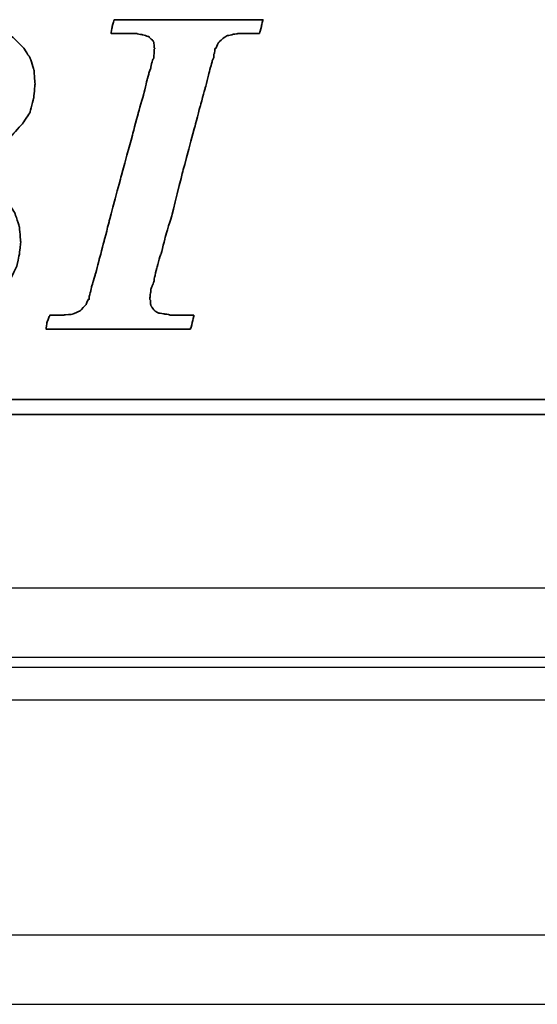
# Model space of a CAD drawing. Header units: millimetres. Extents: x 8 to 430, y 107 to 245.
# Tile 32 of 51: x 313 to 325, y 128 to 150. Entities that reach past the tile are written whole.
import ezdxf

# ---------------------------------------------------------------- set-up
doc = ezdxf.new("R2010")
doc.units = ezdxf.units.MM
doc.header["$LTSCALE"] = 0.15
for name, color, linetype in [('DIM', 4, 'CONTINUOUS'), ('layer 1', 7, 'CONTINUOUS'), ('OUT', 3, 'CONTINUOUS')]:
    doc.layers.add(name, color=color, linetype=linetype)

# ---------------------------------------------------------------- blocks, each defined once
blk = doc.blocks.new('TBI MOTION logo(完整正式版)')
at = {"layer": 'layer 1', "color": 22, "lineweight": 35}
for points, knots in [([(-64.65375, -6.86375), (-64.65375, -6.86375), (-64.84375, -7.29625), (-64.84375, -7.29625), (-64.84375, -7.29625), (-64.84375, -7.29625), (-64.86875, -7.34375), (-64.86875, -7.34375), (-64.86875, -7.34375), (-64.86875, -7.34375), (-64.86875, -7.36875), (-64.86875, -7.36875), (-64.86875, -7.36875), (-64.86875, -7.36875), (-65.15375, -7.65375), (-65.15375, -7.65375), (-65.15375, -7.65375), (-65.15375, -7.65375), (-65.17875, -7.65375), (-65.17875, -7.65375), (-65.17875, -7.65375), (-65.17875, -7.65375), (-65.20375, -7.67875), (-65.20375, -7.67875), (-65.20375, -7.67875), (-65.20375, -7.67875), (-65.58875, -7.87125), (-65.58875, -7.87125), (-65.58875, -7.87125), (-65.58875, -7.87125), (-65.63375, -7.87125), (-65.63375, -7.87125), (-65.63375, -7.87125), (-65.63375, -7.87125), (-65.65875, -7.89375), (-65.65875, -7.89375), (-65.65875, -7.89375), (-65.65875, -7.89375), (-66.09375, -7.94375), (-66.09375, -7.94375), (-66.09375, -7.94375), (-66.09375, -7.94375), (-66.11375, -7.94375), (-66.11375, -7.94375), (-66.11375, -7.94375), (-66.11375, -7.94375), (-66.16375, -7.94375), (-66.16375, -7.94375), (-66.16375, -7.94375), (-66.16375, -7.94375), (-66.30875, -7.94375), (-66.30875, -7.94375), (-66.30875, -7.94375), (-66.30875, -7.94375), (-66.69375, -7.94375), (-66.69375, -7.94375), (-66.69375, -7.94375), (-66.69375, -7.94375), (-67.07375, -7.94375), (-67.07375, -7.94375), (-67.07375, -7.94375), (-67.07375, -7.94375), (-67.12375, -7.94375), (-67.12375, -7.94375), (-67.12375, -7.94375), (-67.12375, -7.94375), (-67.12375, -7.96625), (-67.12375, -7.96625), (-67.12375, -7.96625), (-67.12375, -7.96625), (-67.14875, -7.99125), (-67.14875, -7.99125), (-67.14875, -7.99125), (-67.14875, -7.99125), (-67.24375, -8.34875), (-67.24375, -8.34875), (-67.24375, -8.34875), (-67.24375, -8.34875), (-67.31375, -8.68625), (-67.31375, -8.68625), (-67.31375, -8.68625), (-67.31375, -8.68625), (-67.26875, -8.68625), (-67.26875, -8.68625), (-67.26875, -8.68625), (-67.26875, -8.68625), (-67.07375, -8.68625), (-67.07375, -8.68625), (-67.07375, -8.68625), (-67.07375, -8.68625), (-66.54875, -8.68625), (-66.54875, -8.68625), (-66.54875, -8.68625), (-66.54875, -8.68625), (-65.82625, -8.68625), (-65.82625, -8.68625), (-65.82625, -8.68625), (-65.82625, -8.68625), (-65.01375, -8.68625), (-65.01375, -8.68625), (-65.01375, -8.68625), (-65.01375, -8.68625), (-64.05375, -8.68625), (-64.05375, -8.68625), (-64.05375, -8.68625), (-64.05375, -8.68625), (-62.08375, -8.68625), (-62.08375, -8.68625), (-62.08375, -8.68625), (-62.08375, -8.68625), (-60.06875, -8.68625), (-60.06875, -8.68625), (-60.06875, -8.68625), (-60.06875, -8.68625), (-59.10875, -8.68625), (-59.10875, -8.68625), (-59.10875, -8.68625), (-59.10875, -8.68625), (-58.29375, -8.68625), (-58.29375, -8.68625), (-58.29375, -8.68625), (-58.29375, -8.68625), (-57.57375, -8.68625), (-57.57375, -8.68625), (-57.57375, -8.68625), (-57.57375, -8.68625), (-57.04875, -8.68625), (-57.04875, -8.68625), (-57.04875, -8.68625), (-57.04875, -8.68625), (-56.85375, -8.68625), (-56.85375, -8.68625), (-56.85375, -8.68625), (-56.85375, -8.68625), (-56.70875, -8.68625), (-56.70875, -8.68625), (-56.70875, -8.68625), (-56.70875, -8.68625), (-56.61375, -8.68625), (-56.61375, -8.68625), (-56.61375, -8.68625), (-56.61375, -8.68625), (-56.56875, -8.68625), (-56.56875, -8.68625), (-56.56875, -8.68625), (-56.56875, -8.68625), (-55.65375, -8.63875), (-55.65375, -8.63875), (-55.65375, -8.63875), (-55.65375, -8.63875), (-54.76875, -8.51875), (-54.76875, -8.51875), (-54.76875, -8.51875), (-54.76875, -8.51875), (-53.90375, -8.30375), (-53.90375, -8.30375), (-53.90375, -8.30375), (-53.90375, -8.30375), (-53.08875, -8.03875), (-53.08875, -8.03875), (-53.08875, -8.03875), (-53.08875, -8.03875), (-52.34375, -7.65375), (-52.34375, -7.65375), (-52.34375, -7.65375), (-52.34375, -7.65375), (-51.69875, -7.29625), (-51.69875, -7.29625), (-51.69875, -7.29625), (-51.69875, -7.29625), (-51.21875, -6.91125), (-51.21875, -6.91125), (-51.21875, -6.91125), (-51.21875, -6.91125), (-50.83375, -6.50375), (-50.83375, -6.50375), (-50.83375, -6.50375), (-50.83375, -6.50375), (-50.44875, -5.94875), (-50.44875, -5.94875), (-50.44875, -5.94875), (-50.44875, -5.94875), (-50.13875, -5.30375), (-50.13875, -5.30375), (-50.13875, -5.30375), (-50.13875, -5.30375), (-49.99375, -4.65375), (-49.99375, -4.65375), (-49.99375, -4.65375), (-49.99375, -4.65375), (-49.92375, -3.98375), (-49.92375, -3.98375), (-49.92375, -3.98375), (-49.92375, -3.98375), (-49.99375, -3.19374), (-49.99375, -3.19374), (-49.99375, -3.19374), (-49.99375, -3.19374), (-50.23374, -2.44874), (-50.23374, -2.44874), (-50.23374, -2.44874), (-50.23374, -2.44874), (-50.59375, -1.87374), (-50.59375, -1.87374), (-50.59375, -1.87374), (-50.59375, -1.87374), (-51.09875, -1.31874), (-51.09875, -1.31874), (-51.09875, -1.31874), (-51.09875, -1.31874), (-51.74375, -0.81875), (-51.74375, -0.81875), (-51.74375, -0.81875), (-51.74375, -0.81875), (-52.53875, -0.48125), (-52.53875, -0.48125), (-52.53875, -0.48125), (-52.53875, -0.48125), (-53.47375, -0.21875), (-53.47375, -0.21875), (-53.47375, -0.21875), (-53.47375, -0.21875), (-54.52875, -0.04874), (-54.52875, -0.04874), (-54.52875, -0.04874), (-54.52875, -0.04874), (-55.65375, 0.12125), (-55.65375, 0.12125), (-55.65375, 0.12125), (-55.65375, 0.12125), (-54.50375, 0.28624), (-54.50375, 0.28624), (-54.50375, 0.28624), (-54.50375, 0.28624), (-53.83375, 0.38124), (-53.83375, 0.38124), (-53.83375, 0.38124), (-53.83375, 0.38124), (-53.18375, 0.50125), (-53.18375, 0.50125), (-53.18375, 0.50125), (-53.18375, 0.50125), (-52.55875, 0.66874), (-52.55875, 0.66874), (-52.55875, 0.66874), (-52.55875, 0.66874), (-52.03375, 0.86124), (-52.03375, 0.86124), (-52.03375, 0.86124), (-52.03375, 0.86124), (-51.50374, 1.03124), (-51.50374, 1.03124), (-51.50374, 1.03124), (-51.50374, 1.03124), (-51.09875, 1.27125), (-51.09875, 1.27125), (-51.09875, 1.27125), (-51.09875, 1.27125), (-50.71375, 1.48624), (-50.71375, 1.48624), (-50.71375, 1.48624), (-50.71375, 1.48624), (-50.37625, 1.77625), (-50.37625, 1.77625), (-50.37625, 1.77625), (-50.37625, 1.77625), (-49.82375, 2.37625), (-49.82375, 2.37625), (-49.82375, 2.37625), (-49.82375, 2.37625), (-49.41875, 2.99625), (-49.41875, 2.99625), (-49.41875, 2.99625), (-49.41875, 2.99625), (-49.22375, 3.76625), (-49.22375, 3.76625), (-49.22375, 3.76625), (-49.22375, 3.76625), (-49.15375, 4.50874), (-49.15375, 4.50874), (-49.15375, 4.50874), (-49.15375, 4.50874), (-49.20375, 5.25125), (-49.20375, 5.25125), (-49.20375, 5.25125), (-49.20375, 5.25125), (-49.41875, 5.92625), (-49.41875, 5.92625), (-49.41875, 5.92625), (-49.41875, 5.92625), (-49.77875, 6.47625), (-49.77875, 6.47625), (-49.77875, 6.47625), (-49.77875, 6.47625), (-50.33125, 7.02624), (-50.33125, 7.02624), (-50.33125, 7.02624), (-50.33125, 7.02624), (-51.00125, 7.43625), (-51.00125, 7.43625), (-51.00125, 7.43625), (-51.00125, 7.43625), (-51.79375, 7.72625), (-51.79375, 7.72625), (-51.79375, 7.72625), (-51.79375, 7.72625), (-52.72875, 7.89124), (-52.72875, 7.89124), (-52.72875, 7.89124), (-52.72875, 7.89124), (-53.83375, 7.98625), (-53.83375, 7.98625), (-53.83375, 7.98625), (-53.83375, 7.98625), (-53.92875, 7.98625), (-53.92875, 7.98625), (-53.92875, 7.98625), (-53.92875, 7.98625), (-54.26375, 7.98625), (-54.26375, 7.98625), (-54.26375, 7.98625), (-54.26375, 7.98625), (-54.74375, 7.98625), (-54.74375, 7.98625), (-54.74375, 7.98625), (-54.74375, 7.98625), (-55.36875, 7.98625), (-55.36875, 7.98625), (-55.36875, 7.98625), (-55.36875, 7.98625), (-56.13375, 7.98625), (-56.13375, 7.98625), (-56.13375, 7.98625), (-56.13375, 7.98625), (-56.94875, 7.98625), (-56.94875, 7.98625), (-56.94875, 7.98625), (-56.94875, 7.98625), (-58.77625, 7.98625), (-58.77625, 7.98625), (-58.77625, 7.98625), (-58.77625, 7.98625), (-60.59875, 7.98625), (-60.59875, 7.98625), (-60.59875, 7.98625), (-60.59875, 7.98625), (-61.41375, 7.98625), (-61.41375, 7.98625), (-61.41375, 7.98625), (-61.41375, 7.98625), (-62.17875, 7.98625), (-62.17875, 7.98625), (-62.17875, 7.98625), (-62.17875, 7.98625), (-62.80375, 7.98625), (-62.80375, 7.98625), (-62.80375, 7.98625), (-62.80375, 7.98625), (-63.30625, 7.98625), (-63.30625, 7.98625), (-63.30625, 7.98625), (-63.30625, 7.98625), (-63.57375, 7.98625), (-63.57375, 7.98625), (-63.57375, 7.98625), (-63.57375, 7.98625), (-63.57375, 7.96375), (-63.57375, 7.96375), (-63.57375, 7.96375), (-63.57375, 7.96375), (-63.59875, 7.94125), (-63.59875, 7.94125), (-63.59875, 7.94125), (-63.59875, 7.94125), (-63.69375, 7.55625), (-63.69375, 7.55625), (-63.69375, 7.55625), (-63.69375, 7.55625), (-63.76375, 7.24624), (-63.76375, 7.24624), (-63.76375, 7.24624), (-63.76375, 7.24624), (-63.23875, 7.24624), (-63.23875, 7.24624), (-63.23875, 7.24624), (-63.23875, 7.24624), (-62.75875, 7.24624), (-62.75875, 7.24624), (-62.75875, 7.24624), (-62.75875, 7.24624), (-62.61125, 7.24624), (-62.61125, 7.24624), (-62.61125, 7.24624), (-62.61125, 7.24624), (-62.56625, 7.24624), (-62.56625, 7.24624), (-62.56625, 7.24624), (-62.56625, 7.24624), (-62.22875, 7.24624), (-62.22875, 7.24624), (-62.22875, 7.24624), (-62.22875, 7.24624), (-62.20375, 7.24624), (-62.20375, 7.24624), (-62.20375, 7.24624), (-62.20375, 7.24624), (-62.17875, 7.21875), (-62.17875, 7.21875), (-62.17875, 7.21875), (-62.17875, 7.21875), (-61.96375, 7.17125), (-61.96375, 7.17125), (-61.96375, 7.17125), (-61.96375, 7.17125), (-61.72375, 7.12624), (-61.72375, 7.12624), (-61.72375, 7.12624), (-61.72375, 7.12624), (-61.70375, 7.12624), (-61.70375, 7.12624), (-61.70375, 7.12624), (-61.70375, 7.12624), (-61.55875, 7.07624), (-61.55875, 7.07624), (-61.55875, 7.07624), (-61.55875, 7.07624), (-61.50875, 7.07624), (-61.50875, 7.07624), (-61.50875, 7.07624), (-61.50875, 7.07624), (-61.48375, 7.02624), (-61.48375, 7.02624), (-61.48375, 7.02624), (-61.48375, 7.02624), (-61.31875, 6.83375), (-61.31875, 6.83375), (-61.31875, 6.83375), (-61.31875, 6.83375), (-61.29375, 6.81125), (-61.29375, 6.81125), (-61.29375, 6.81125), (-61.29375, 6.81125), (-61.29375, 6.78625), (-61.29375, 6.78625), (-61.29375, 6.78625), (-61.29375, 6.78625), (-61.19875, 6.50124), (-61.19875, 6.50124), (-61.19875, 6.50124), (-61.19875, 6.50124), (-61.17375, 6.45124), (-61.17375, 6.45124), (-61.17375, 6.45124), (-61.17375, 6.45124), (-61.19875, 6.40625), (-61.19875, 6.40625), (-61.19875, 6.40625), (-61.19875, 6.40625), (-61.26875, 5.99624), (-61.26875, 5.99624), (-61.26875, 5.99624), (-61.26875, 5.99624), (-61.26875, 5.85125), (-61.26875, 5.85125), (-61.26875, 5.85125), (-61.26875, 5.85125), (-61.26875, 5.82625), (-61.26875, 5.82625), (-61.26875, 5.82625), (-61.26875, 5.82625), (-61.29375, 5.80625), (-61.29375, 5.80625), (-61.29375, 5.80625), (-61.29375, 5.80625), (-61.34125, 5.66125), (-61.34125, 5.66125), (-61.34125, 5.66125), (-61.34125, 5.66125), (-61.41375, 5.44625), (-61.41375, 5.44625), (-61.41375, 5.44625), (-61.41375, 5.44625), (-61.48375, 5.15625), (-61.48375, 5.15625), (-61.48375, 5.15625), (-61.48375, 5.15625), (-61.58375, 4.82124), (-61.58375, 4.82124), (-61.58375, 4.82124), (-61.58375, 4.82124), (-61.79875, 4.00375), (-61.79875, 4.00375), (-61.79875, 4.00375), (-61.79875, 4.00375), (-62.05875, 2.99625), (-62.05875, 2.99625), (-62.05875, 2.99625), (-62.05875, 2.99625), (-62.34875, 1.91625), (-62.34875, 1.91625), (-62.34875, 1.91625), (-62.34875, 1.91625), (-62.97375, -0.41124), (-62.97375, -0.41124), (-62.97375, -0.41124), (-62.97375, -0.41124), (-63.59875, -2.75875), (-63.59875, -2.75875), (-63.59875, -2.75875), (-63.59875, -2.75875), (-63.88375, -3.86374), (-63.88375, -3.86374), (-63.88375, -3.86374), (-63.88375, -3.86374), (-64.14875, -4.82374), (-64.14875, -4.82374), (-64.14875, -4.82374), (-64.14875, -4.82374), (-64.36375, -5.64125), (-64.36375, -5.64125), (-64.36375, -5.64125), (-64.36375, -5.64125), (-64.43625, -5.97625), (-64.43625, -5.97625), (-64.43625, -5.97625), (-64.43625, -5.97625), (-64.50875, -6.28625), (-64.50875, -6.28625), (-64.50875, -6.28625), (-64.50875, -6.28625), (-64.50875, -6.30875), (-64.50875, -6.30875), (-64.50875, -6.30875), (-64.50875, -6.30875), (-64.57875, -6.50375), (-64.57875, -6.50375), (-64.57875, -6.50375), (-64.57875, -6.50375), (-64.62875, -6.69625), (-64.62875, -6.69625), (-64.62875, -6.69625), (-64.62875, -6.69625), (-64.62875, -6.76875), (-64.62875, -6.76875), (-64.62875, -6.76875), (-64.62875, -6.76875), (-64.62875, -6.81375), (-64.62875, -6.81375), (-64.62875, -6.81375), (-64.62875, -6.81375), (-64.62875, -6.83875), (-64.62875, -6.83875), (-64.62875, -6.83875), (-64.62875, -6.83875), (-64.65375, -6.86375), (-64.65375, -6.86375)], [0, 0, 0, 0, 0.00719424, 0.00719424, 0.00719424, 0.00719425, 0.01438849, 0.01438849, 0.01438849, 0.0143885, 0.02158273, 0.02158273, 0.02158273, 0.02158274, 0.02877698, 0.02877698, 0.02877698, 0.02877699, 0.03597122, 0.03597122, 0.03597122, 0.03597123, 0.04316547, 0.04316547, 0.04316547, 0.04316548, 0.05035971, 0.05035971, 0.05035971, 0.05035972, 0.05755396, 0.05755396, 0.05755396, 0.05755397, 0.0647482, 0.0647482, 0.0647482, 0.06474821, 0.07194245, 0.07194245, 0.07194245, 0.07194246, 0.07913669, 0.07913669, 0.07913669, 0.0791367, 0.08633094, 0.08633094, 0.08633094, 0.08633095, 0.09352518, 0.09352518, 0.09352518, 0.09352519, 0.10071942, 0.10071942, 0.10071942, 0.10071943, 0.10791367, 0.10791367, 0.10791367, 0.10791368, 0.11510791, 0.11510791, 0.11510791, 0.11510792, 0.12230216, 0.12230216, 0.12230216, 0.12230217, 0.1294964, 0.1294964, 0.1294964, 0.12949641, 0.13669065, 0.13669065, 0.13669065, 0.13669066, 0.14388489, 0.14388489, 0.14388489, 0.1438849, 0.15107914, 0.15107914, 0.15107914, 0.15107915, 0.15827338, 0.15827338, 0.15827338, 0.15827339, 0.16546763, 0.16546763, 0.16546763, 0.16546764, 0.17266187, 0.17266187, 0.17266187, 0.17266188, 0.17985612, 0.17985612, 0.17985612, 0.17985613, 0.18705036, 0.18705036, 0.18705036, 0.18705037, 0.1942446, 0.1942446, 0.1942446, 0.19424461, 0.20143885, 0.20143885, 0.20143885, 0.20143886, 0.20863309, 0.20863309, 0.20863309, 0.2086331, 0.21582734, 0.21582734, 0.21582734, 0.21582735, 0.22302158, 0.22302158, 0.22302158, 0.22302159, 0.23021583, 0.23021583, 0.23021583, 0.23021584, 0.23741007, 0.23741007, 0.23741007, 0.23741008, 0.24460432, 0.24460432, 0.24460432, 0.24460433, 0.25179856, 0.25179856, 0.25179856, 0.25179857, 0.25899281, 0.25899281, 0.25899281, 0.25899282, 0.26618705, 0.26618705, 0.26618705, 0.26618706, 0.27338129, 0.27338129, 0.27338129, 0.2733813, 0.28057554, 0.28057554, 0.28057554, 0.28057555, 0.28776978, 0.28776978, 0.28776978, 0.28776979, 0.29496403, 0.29496403, 0.29496403, 0.29496404, 0.30215827, 0.30215827, 0.30215827, 0.30215828, 0.30935252, 0.30935252, 0.30935252, 0.30935253, 0.31654676, 0.31654676, 0.31654676, 0.31654677, 0.32374101, 0.32374101, 0.32374101, 0.32374102, 0.33093525, 0.33093525, 0.33093525, 0.33093526, 0.3381295, 0.3381295, 0.3381295, 0.33812951, 0.34532374, 0.34532374, 0.34532374, 0.34532375, 0.35251799, 0.35251799, 0.35251799, 0.352518, 0.35971223, 0.35971223, 0.35971223, 0.35971224, 0.36690647, 0.36690647, 0.36690647, 0.36690648, 0.37410072, 0.37410072, 0.37410072, 0.37410073, 0.38129496, 0.38129496, 0.38129496, 0.38129497, 0.38848921, 0.38848921, 0.38848921, 0.38848922, 0.39568345, 0.39568345, 0.39568345, 0.39568346, 0.4028777, 0.4028777, 0.4028777, 0.40287771, 0.41007194, 0.41007194, 0.41007194, 0.41007195, 0.41726619, 0.41726619, 0.41726619, 0.4172662, 0.42446043, 0.42446043, 0.42446043, 0.42446044, 0.43165468, 0.43165468, 0.43165468, 0.43165469, 0.43884892, 0.43884892, 0.43884892, 0.43884893, 0.44604317, 0.44604317, 0.44604317, 0.44604318, 0.45323741, 0.45323741, 0.45323741, 0.45323742, 0.46043165, 0.46043165, 0.46043165, 0.46043166, 0.4676259, 0.4676259, 0.4676259, 0.46762591, 0.47482014, 0.47482014, 0.47482014, 0.47482015, 0.48201439, 0.48201439, 0.48201439, 0.4820144, 0.48920863, 0.48920863, 0.48920863, 0.48920864, 0.49640288, 0.49640288, 0.49640288, 0.49640289, 0.50359712, 0.50359712, 0.50359712, 0.50359713, 0.51079137, 0.51079137, 0.51079137, 0.51079138, 0.51798561, 0.51798561, 0.51798561, 0.51798562, 0.52517986, 0.52517986, 0.52517986, 0.52517987, 0.5323741, 0.5323741, 0.5323741, 0.53237411, 0.53956835, 0.53956835, 0.53956835, 0.53956836, 0.54676259, 0.54676259, 0.54676259, 0.5467626, 0.55395683, 0.55395683, 0.55395683, 0.55395684, 0.56115108, 0.56115108, 0.56115108, 0.56115109, 0.56834532, 0.56834532, 0.56834532, 0.56834533, 0.57553957, 0.57553957, 0.57553957, 0.57553958, 0.58273381, 0.58273381, 0.58273381, 0.58273382, 0.58992806, 0.58992806, 0.58992806, 0.58992807, 0.5971223, 0.5971223, 0.5971223, 0.59712231, 0.60431655, 0.60431655, 0.60431655, 0.60431656, 0.61151079, 0.61151079, 0.61151079, 0.6115108, 0.61870504, 0.61870504, 0.61870504, 0.61870505, 0.62589928, 0.62589928, 0.62589928, 0.62589929, 0.63309353, 0.63309353, 0.63309353, 0.63309354, 0.64028777, 0.64028777, 0.64028777, 0.64028778, 0.64748201, 0.64748201, 0.64748201, 0.64748202, 0.65467626, 0.65467626, 0.65467626, 0.65467627, 0.6618705, 0.6618705, 0.6618705, 0.66187051, 0.66906475, 0.66906475, 0.66906475, 0.66906476, 0.67625899, 0.67625899, 0.67625899, 0.676259, 0.68345324, 0.68345324, 0.68345324, 0.68345325, 0.69064748, 0.69064748, 0.69064748, 0.69064749, 0.69784173, 0.69784173, 0.69784173, 0.69784174, 0.70503597, 0.70503597, 0.70503597, 0.70503598, 0.71223022, 0.71223022, 0.71223022, 0.71223023, 0.71942446, 0.71942446, 0.71942446, 0.71942447, 0.72661871, 0.72661871, 0.72661871, 0.72661872, 0.73381295, 0.73381295, 0.73381295, 0.73381296, 0.74100719, 0.74100719, 0.74100719, 0.7410072, 0.74820144, 0.74820144, 0.74820144, 0.74820145, 0.75539568, 0.75539568, 0.75539568, 0.75539569, 0.76258993, 0.76258993, 0.76258993, 0.76258994, 0.76978417, 0.76978417, 0.76978417, 0.76978418, 0.77697842, 0.77697842, 0.77697842, 0.77697843, 0.78417266, 0.78417266, 0.78417266, 0.78417267, 0.79136691, 0.79136691, 0.79136691, 0.79136692, 0.79856115, 0.79856115, 0.79856115, 0.79856116, 0.8057554, 0.8057554, 0.8057554, 0.80575541, 0.81294964, 0.81294964, 0.81294964, 0.81294965, 0.82014388, 0.82014388, 0.82014388, 0.82014389, 0.82733813, 0.82733813, 0.82733813, 0.82733814, 0.83453237, 0.83453237, 0.83453237, 0.83453238, 0.84172662, 0.84172662, 0.84172662, 0.84172663, 0.84892086, 0.84892086, 0.84892086, 0.84892087, 0.85611511, 0.85611511, 0.85611511, 0.85611512, 0.86330935, 0.86330935, 0.86330935, 0.86330936, 0.8705036, 0.8705036, 0.8705036, 0.87050361, 0.87769784, 0.87769784, 0.87769784, 0.87769785, 0.88489209, 0.88489209, 0.88489209, 0.8848921, 0.89208633, 0.89208633, 0.89208633, 0.89208634, 0.89928058, 0.89928058, 0.89928058, 0.89928059, 0.90647482, 0.90647482, 0.90647482, 0.90647483, 0.91366906, 0.91366906, 0.91366906, 0.91366907, 0.92086331, 0.92086331, 0.92086331, 0.92086332, 0.92805755, 0.92805755, 0.92805755, 0.92805756, 0.9352518, 0.9352518, 0.9352518, 0.93525181, 0.94244604, 0.94244604, 0.94244604, 0.94244605, 0.94964029, 0.94964029, 0.94964029, 0.9496403, 0.95683453, 0.95683453, 0.95683453, 0.95683454, 0.96402878, 0.96402878, 0.96402878, 0.96402879, 0.97122302, 0.97122302, 0.97122302, 0.97122303, 0.97841727, 0.97841727, 0.97841727, 0.97841728, 0.98561151, 0.98561151, 0.98561151, 0.98561152, 0.99280576, 0.99280576, 0.99280576, 0.99280577, 1, 1, 1, 1]), ([(-40.59125, -7.94375), (-40.59125, -7.94375), (-40.97375, -7.94375), (-40.97375, -7.94375), (-40.97375, -7.94375), (-40.97375, -7.94375), (-41.38125, -7.94375), (-41.38125, -7.94375), (-41.38125, -7.94375), (-41.38125, -7.94375), (-41.54875, -7.94375), (-41.54875, -7.94375), (-41.54875, -7.94375), (-41.54875, -7.94375), (-41.59875, -7.94375), (-41.59875, -7.94375), (-41.59875, -7.94375), (-41.59875, -7.94375), (-41.88375, -7.94375), (-41.88375, -7.94375), (-41.88375, -7.94375), (-41.88375, -7.94375), (-41.90875, -7.91875), (-41.90875, -7.91875), (-41.90875, -7.91875), (-41.90875, -7.91875), (-42.19875, -7.87125), (-42.19875, -7.87125), (-42.19875, -7.87125), (-42.19875, -7.87125), (-42.43875, -7.82375), (-42.43875, -7.82375), (-42.43875, -7.82375), (-42.43875, -7.82375), (-42.45875, -7.82375), (-42.45875, -7.82375), (-42.45875, -7.82375), (-42.45875, -7.82375), (-42.48625, -7.82375), (-42.48625, -7.82375), (-42.48625, -7.82375), (-42.48625, -7.82375), (-42.67625, -7.72375), (-42.67625, -7.72375), (-42.67625, -7.72375), (-42.67625, -7.72375), (-42.70125, -7.70375), (-42.70125, -7.70375), (-42.70125, -7.70375), (-42.70125, -7.70375), (-42.72375, -7.67875), (-42.72375, -7.67875), (-42.72375, -7.67875), (-42.72375, -7.67875), (-42.86875, -7.48875), (-42.86875, -7.48875), (-42.86875, -7.48875), (-42.86875, -7.48875), (-42.89375, -7.43875), (-42.89375, -7.43875), (-42.89375, -7.43875), (-42.89375, -7.43875), (-42.91875, -7.38875), (-42.91875, -7.38875), (-42.91875, -7.38875), (-42.91875, -7.38875), (-42.93875, -7.12875), (-42.93875, -7.12875), (-42.93875, -7.12875), (-42.93875, -7.12875), (-42.96375, -7.10375), (-42.96375, -7.10375), (-42.96375, -7.10375), (-42.96375, -7.10375), (-42.96375, -7.05375), (-42.96375, -7.05375), (-42.96375, -7.05375), (-42.96375, -7.05375), (-42.96375, -7.00875), (-42.96375, -7.00875), (-42.96375, -7.00875), (-42.96375, -7.00875), (-42.91875, -6.69625), (-42.91875, -6.69625), (-42.91875, -6.69625), (-42.91875, -6.69625), (-42.91875, -6.62375), (-42.91875, -6.62375), (-42.91875, -6.62375), (-42.91875, -6.62375), (-42.91875, -6.59625), (-42.91875, -6.59625), (-42.91875, -6.59625), (-42.91875, -6.59625), (-42.91875, -6.57375), (-42.91875, -6.57375), (-42.91875, -6.57375), (-42.91875, -6.57375), (-42.91875, -6.52875), (-42.91875, -6.52875), (-42.91875, -6.52875), (-42.91875, -6.52875), (-42.89375, -6.50375), (-42.89375, -6.50375), (-42.89375, -6.50375), (-42.89375, -6.50375), (-42.84375, -6.38375), (-42.84375, -6.38375), (-42.84375, -6.38375), (-42.84375, -6.38375), (-42.84375, -6.35875), (-42.84375, -6.35875), (-42.84375, -6.35875), (-42.84375, -6.35875), (-42.74625, -6.14375), (-42.74625, -6.14375), (-42.74625, -6.14375), (-42.74625, -6.14375), (-42.70125, -5.85375), (-42.70125, -5.85375), (-42.70125, -5.85375), (-42.70125, -5.85375), (-42.60375, -5.47125), (-42.60375, -5.47125), (-42.60375, -5.47125), (-42.60375, -5.47125), (-42.60375, -5.44875), (-42.60375, -5.44875), (-42.60375, -5.44875), (-42.60375, -5.44875), (-42.38875, -4.67875), (-42.38875, -4.67875), (-42.38875, -4.67875), (-42.38875, -4.67875), (-42.36375, -4.65375), (-42.36375, -4.65375), (-42.36375, -4.65375), (-42.36375, -4.65375), (-42.12375, -3.69625), (-42.12375, -3.69625), (-42.12375, -3.69625), (-42.12375, -3.69625), (-42.12375, -3.67374), (-42.12375, -3.67374), (-42.12375, -3.67374), (-42.12375, -3.67374), (-41.78875, -2.59374), (-41.78875, -2.59374), (-41.78875, -2.59374), (-41.78875, -2.59374), (-41.18875, -0.19375), (-41.18875, -0.19375), (-41.18875, -0.19375), (-41.18875, -0.19375), (-40.54375, 2.20624), (-40.54375, 2.20624), (-40.54375, 2.20624), (-40.54375, 2.20624), (-40.25375, 3.30875), (-40.25375, 3.30875), (-40.25375, 3.30875), (-40.25375, 3.30875), (-39.98875, 4.27125), (-39.98875, 4.27125), (-39.98875, 4.27125), (-39.98875, 4.27125), (-39.77375, 5.13125), (-39.77375, 5.13125), (-39.77375, 5.13125), (-39.77375, 5.13125), (-39.67875, 5.47125), (-39.67875, 5.47125), (-39.67875, 5.47125), (-39.67875, 5.47125), (-39.60375, 5.75625), (-39.60375, 5.75625), (-39.60375, 5.75625), (-39.60375, 5.75625), (-39.60375, 5.78125), (-39.60375, 5.78125), (-39.60375, 5.78125), (-39.60375, 5.78125), (-39.50875, 5.97125), (-39.50875, 5.97125), (-39.50875, 5.97125), (-39.50875, 5.97125), (-39.50875, 6.13875), (-39.50875, 6.13875), (-39.50875, 6.13875), (-39.50875, 6.13875), (-39.48625, 6.16625), (-39.48625, 6.16625), (-39.48625, 6.16625), (-39.48625, 6.16625), (-39.46125, 6.28625), (-39.46125, 6.28625), (-39.46125, 6.28625), (-39.46125, 6.28625), (-39.46125, 6.42625), (-39.46125, 6.42625), (-39.46125, 6.42625), (-39.46125, 6.42625), (-39.41375, 6.42625), (-39.41375, 6.42625), (-39.41375, 6.42625), (-39.41375, 6.42625), (-39.29375, 6.69125), (-39.29375, 6.69125), (-39.29375, 6.69125), (-39.29375, 6.69125), (-39.26875, 6.74125), (-39.26875, 6.74125), (-39.26875, 6.74125), (-39.26875, 6.74125), (-39.24375, 6.76625), (-39.24375, 6.76625), (-39.24375, 6.76625), (-39.24375, 6.76625), (-38.98375, 7.00624), (-38.98375, 7.00624), (-38.98375, 7.00624), (-38.98375, 7.00624), (-38.95625, 7.02624), (-38.95625, 7.02624), (-38.95625, 7.02624), (-38.95625, 7.02624), (-38.78875, 7.12624), (-38.78875, 7.12624), (-38.78875, 7.12624), (-38.78875, 7.12624), (-38.76375, 7.12624), (-38.76375, 7.12624), (-38.76375, 7.12624), (-38.76375, 7.12624), (-38.74375, 7.12624), (-38.74375, 7.12624), (-38.74375, 7.12624), (-38.74375, 7.12624), (-38.52875, 7.17125), (-38.52875, 7.17125), (-38.52875, 7.17125), (-38.52875, 7.17125), (-38.52875, 7.19624), (-38.52875, 7.19624), (-38.52875, 7.19624), (-38.52875, 7.19624), (-38.50375, 7.19624), (-38.50375, 7.19624), (-38.50375, 7.19624), (-38.50375, 7.19624), (-38.26125, 7.21875), (-38.26125, 7.21875), (-38.26125, 7.21875), (-38.26125, 7.21875), (-38.23875, 7.24624), (-38.23875, 7.24624), (-38.23875, 7.24624), (-38.23875, 7.24624), (-38.21625, 7.24624), (-38.21625, 7.24624), (-38.21625, 7.24624), (-38.21625, 7.24624), (-38.18875, 7.24624), (-38.18875, 7.24624), (-38.18875, 7.24624), (-38.18875, 7.24624), (-37.90375, 7.24624), (-37.90375, 7.24624), (-37.90375, 7.24624), (-37.90375, 7.24624), (-37.85375, 7.24624), (-37.85375, 7.24624), (-37.85375, 7.24624), (-37.85375, 7.24624), (-37.75875, 7.24624), (-37.75875, 7.24624), (-37.75875, 7.24624), (-37.75875, 7.24624), (-37.42375, 7.24624), (-37.42375, 7.24624), (-37.42375, 7.24624), (-37.42375, 7.24624), (-37.08875, 7.24624), (-37.08875, 7.24624), (-37.08875, 7.24624), (-37.08875, 7.24624), (-37.06375, 7.24624), (-37.06375, 7.24624), (-37.06375, 7.24624), (-37.06375, 7.24624), (-37.06375, 7.26624), (-37.06375, 7.26624), (-37.06375, 7.26624), (-37.06375, 7.26624), (-37.03875, 7.29125), (-37.03875, 7.29125), (-37.03875, 7.29125), (-37.03875, 7.29125), (-37.03875, 7.31625), (-37.03875, 7.31625), (-37.03875, 7.31625), (-37.03875, 7.31625), (-36.94125, 7.67625), (-36.94125, 7.67625), (-36.94125, 7.67625), (-36.94125, 7.67625), (-36.86875, 7.98625), (-36.86875, 7.98625), (-36.86875, 7.98625), (-36.86875, 7.98625), (-36.98875, 7.98625), (-36.98875, 7.98625), (-36.98875, 7.98625), (-36.98875, 7.98625), (-37.42375, 7.98625), (-37.42375, 7.98625), (-37.42375, 7.98625), (-37.42375, 7.98625), (-37.94875, 7.98625), (-37.94875, 7.98625), (-37.94875, 7.98625), (-37.94875, 7.98625), (-38.57375, 7.98625), (-38.57375, 7.98625), (-38.57375, 7.98625), (-38.57375, 7.98625), (-39.29375, 7.98625), (-39.29375, 7.98625), (-39.29375, 7.98625), (-39.29375, 7.98625), (-40.82875, 7.98625), (-40.82875, 7.98625), (-40.82875, 7.98625), (-40.82875, 7.98625), (-42.36375, 7.98625), (-42.36375, 7.98625), (-42.36375, 7.98625), (-42.36375, 7.98625), (-43.08375, 7.98625), (-43.08375, 7.98625), (-43.08375, 7.98625), (-43.08375, 7.98625), (-43.70875, 7.98625), (-43.70875, 7.98625), (-43.70875, 7.98625), (-43.70875, 7.98625), (-44.23375, 7.98625), (-44.23375, 7.98625), (-44.23375, 7.98625), (-44.23375, 7.98625), (-44.66875, 7.98625), (-44.66875, 7.98625), (-44.66875, 7.98625), (-44.66875, 7.98625), (-44.88375, 7.98625), (-44.88375, 7.98625), (-44.88375, 7.98625), (-44.88375, 7.98625), (-44.90875, 7.94125), (-44.90875, 7.94125), (-44.90875, 7.94125), (-44.90875, 7.94125), (-44.90875, 7.91625), (-44.90875, 7.91625), (-44.90875, 7.91625), (-44.90875, 7.91625), (-45.00375, 7.55625), (-45.00375, 7.55625), (-45.00375, 7.55625), (-45.00375, 7.55625), (-45.05375, 7.24624), (-45.05375, 7.24624), (-45.05375, 7.24624), (-45.05375, 7.24624), (-44.61875, 7.24624), (-44.61875, 7.24624), (-44.61875, 7.24624), (-44.61875, 7.24624), (-44.11375, 7.24624), (-44.11375, 7.24624), (-44.11375, 7.24624), (-44.11375, 7.24624), (-43.99375, 7.24624), (-43.99375, 7.24624), (-43.99375, 7.24624), (-43.99375, 7.24624), (-43.94625, 7.24624), (-43.94625, 7.24624), (-43.94625, 7.24624), (-43.94625, 7.24624), (-43.92374, 7.24624), (-43.92374, 7.24624), (-43.92374, 7.24624), (-43.92374, 7.24624), (-43.65875, 7.24624), (-43.65875, 7.24624), (-43.65875, 7.24624), (-43.65875, 7.24624), (-43.63875, 7.21875), (-43.63875, 7.21875), (-43.63875, 7.21875), (-43.63875, 7.21875), (-43.46875, 7.19624), (-43.46875, 7.19624), (-43.46875, 7.19624), (-43.46875, 7.19624), (-43.39875, 7.19624), (-43.39875, 7.19624), (-43.39875, 7.19624), (-43.39875, 7.19624), (-43.37125, 7.17125), (-43.37125, 7.17125), (-43.37125, 7.17125), (-43.37125, 7.17125), (-43.34875, 7.17125), (-43.34875, 7.17125), (-43.34875, 7.17125), (-43.34875, 7.17125), (-43.20375, 7.12624), (-43.20375, 7.12624), (-43.20375, 7.12624), (-43.20375, 7.12624), (-43.05875, 7.07624), (-43.05875, 7.07624), (-43.05875, 7.07624), (-43.05875, 7.07624), (-43.01375, 7.07624), (-43.01375, 7.07624), (-43.01375, 7.07624), (-43.01375, 7.07624), (-42.98875, 7.02624), (-42.98875, 7.02624), (-42.98875, 7.02624), (-42.98875, 7.02624), (-42.79875, 6.86125), (-42.79875, 6.86125), (-42.79875, 6.86125), (-42.79875, 6.86125), (-42.77375, 6.81125), (-42.77375, 6.81125), (-42.77375, 6.81125), (-42.77375, 6.81125), (-42.74625, 6.76625), (-42.74625, 6.76625), (-42.74625, 6.76625), (-42.74625, 6.76625), (-42.72375, 6.47625), (-42.72375, 6.47625), (-42.72375, 6.47625), (-42.72375, 6.47625), (-42.70125, 6.45124), (-42.70125, 6.45124), (-42.70125, 6.45124), (-42.70125, 6.45124), (-42.70125, 6.42625), (-42.70125, 6.42625), (-42.70125, 6.42625), (-42.70125, 6.42625), (-42.72375, 6.40625), (-42.72375, 6.40625), (-42.72375, 6.40625), (-42.72375, 6.40625), (-42.74625, 5.97125), (-42.74625, 5.97125), (-42.74625, 5.97125), (-42.74625, 5.97125), (-42.74625, 5.94625), (-42.74625, 5.94625), (-42.74625, 5.94625), (-42.74625, 5.94625), (-42.74625, 5.92625), (-42.74625, 5.92625), (-42.74625, 5.92625), (-42.74625, 5.92625), (-42.77375, 5.87625), (-42.77375, 5.87625), (-42.77375, 5.87625), (-42.77375, 5.87625), (-42.81875, 5.80625), (-42.81875, 5.80625), (-42.81875, 5.80625), (-42.81875, 5.80625), (-42.86875, 5.63625), (-42.86875, 5.63625), (-42.86875, 5.63625), (-42.86875, 5.63625), (-42.91875, 5.39625), (-42.91875, 5.39625), (-42.91875, 5.39625), (-42.91875, 5.39625), (-42.91875, 5.37124), (-42.91875, 5.37124), (-42.91875, 5.37124), (-42.91875, 5.37124), (-43.01375, 5.10874), (-43.01375, 5.10874), (-43.01375, 5.10874), (-43.01375, 5.10874), (-43.10875, 4.77124), (-43.10875, 4.77124), (-43.10875, 4.77124), (-43.10875, 4.77124), (-43.29875, 3.95625), (-43.29875, 3.95625), (-43.29875, 3.95625), (-43.29875, 3.95625), (-43.58875, 2.95125), (-43.58875, 2.95125), (-43.58875, 2.95125), (-43.58875, 2.95125), (-43.87375, 1.87125), (-43.87375, 1.87125), (-43.87375, 1.87125), (-43.87375, 1.87125), (-44.52625, -0.50374), (-44.52625, -0.50374), (-44.52625, -0.50374), (-44.52625, -0.50374), (-45.14875, -2.85375), (-45.14875, -2.85375), (-45.14875, -2.85375), (-45.14875, -2.85375), (-45.43375, -3.95875), (-45.43375, -3.95875), (-45.43375, -3.95875), (-45.43375, -3.95875), (-45.69875, -4.96875), (-45.69875, -4.96875), (-45.69875, -4.96875), (-45.69875, -4.96875), (-45.91375, -5.78375), (-45.91375, -5.78375), (-45.91375, -5.78375), (-45.91375, -5.78375), (-46.01375, -6.11875), (-46.01375, -6.11875), (-46.01375, -6.11875), (-46.01375, -6.11875), (-46.01375, -6.14375), (-46.01375, -6.14375), (-46.01375, -6.14375), (-46.01375, -6.14375), (-46.10875, -6.40875), (-46.10875, -6.40875), (-46.10875, -6.40875), (-46.10875, -6.40875), (-46.15375, -6.64875), (-46.15375, -6.64875), (-46.15375, -6.64875), (-46.15375, -6.64875), (-46.20375, -6.83875), (-46.20375, -6.83875), (-46.20375, -6.83875), (-46.20375, -6.83875), (-46.22875, -6.93375), (-46.22875, -6.93375), (-46.22875, -6.93375), (-46.22875, -6.93375), (-46.22875, -7.07875), (-46.22875, -7.07875), (-46.22875, -7.07875), (-46.22875, -7.07875), (-46.27375, -7.07875), (-46.27375, -7.07875), (-46.27375, -7.07875), (-46.27375, -7.07875), (-46.39375, -7.34375), (-46.39375, -7.34375), (-46.39375, -7.34375), (-46.39375, -7.34375), (-46.39375, -7.36875), (-46.39375, -7.36875), (-46.39375, -7.36875), (-46.39375, -7.36875), (-46.42125, -7.38875), (-46.42125, -7.38875), (-46.42125, -7.38875), (-46.42125, -7.38875), (-46.68375, -7.67875), (-46.68375, -7.67875), (-46.68375, -7.67875), (-46.68375, -7.67875), (-46.70875, -7.70375), (-46.70875, -7.70375), (-46.70875, -7.70375), (-46.70875, -7.70375), (-46.75375, -7.72375), (-46.75375, -7.72375), (-46.75375, -7.72375), (-46.75375, -7.72375), (-47.08875, -7.87125), (-47.08875, -7.87125), (-47.08875, -7.87125), (-47.08875, -7.87125), (-47.11625, -7.87125), (-47.11625, -7.87125), (-47.11625, -7.87125), (-47.11625, -7.87125), (-47.13875, -7.89375), (-47.13875, -7.89375), (-47.13875, -7.89375), (-47.13875, -7.89375), (-47.56875, -7.91875), (-47.56875, -7.91875), (-47.56875, -7.91875), (-47.56875, -7.91875), (-47.59625, -7.94375), (-47.59625, -7.94375), (-47.59625, -7.94375), (-47.59625, -7.94375), (-47.64375, -7.94375), (-47.64375, -7.94375), (-47.64375, -7.94375), (-47.64375, -7.94375), (-47.73625, -7.94375), (-47.73625, -7.94375), (-47.73625, -7.94375), (-47.73625, -7.94375), (-48.07375, -7.94375), (-48.07375, -7.94375), (-48.07375, -7.94375), (-48.07375, -7.94375), (-48.36125, -7.94375), (-48.36125, -7.94375), (-48.36125, -7.94375), (-48.36125, -7.94375), (-48.36125, -7.96625), (-48.36125, -7.96625), (-48.36125, -7.96625), (-48.36125, -7.96625), (-48.36125, -7.99125), (-48.36125, -7.99125), (-48.36125, -7.99125), (-48.36125, -7.99125), (-48.38875, -8.01375), (-48.38875, -8.01375), (-48.38875, -8.01375), (-48.38875, -8.01375), (-48.50875, -8.34875), (-48.50875, -8.34875), (-48.50875, -8.34875), (-48.50875, -8.34875), (-48.55375, -8.68625), (-48.55375, -8.68625), (-48.55375, -8.68625), (-48.55375, -8.68625), (-48.45875, -8.68625), (-48.45875, -8.68625), (-48.45875, -8.68625), (-48.45875, -8.68625), (-48.07375, -8.68625), (-48.07375, -8.68625), (-48.07375, -8.68625), (-48.07375, -8.68625), (-47.52375, -8.68625), (-47.52375, -8.68625), (-47.52375, -8.68625), (-47.52375, -8.68625), (-46.92375, -8.68625), (-46.92375, -8.68625), (-46.92375, -8.68625), (-46.92375, -8.68625), (-46.25375, -8.68625), (-46.25375, -8.68625), (-46.25375, -8.68625), (-46.25375, -8.68625), (-46.20375, -8.68625), (-46.20375, -8.68625), (-46.20375, -8.68625), (-46.20375, -8.68625), (-44.71375, -8.68625), (-44.71375, -8.68625), (-44.71375, -8.68625), (-44.71375, -8.68625), (-43.22875, -8.68625), (-43.22875, -8.68625), (-43.22875, -8.68625), (-43.22875, -8.68625), (-42.55875, -8.68625), (-42.55875, -8.68625), (-42.55875, -8.68625), (-42.55875, -8.68625), (-42.50875, -8.68625), (-42.50875, -8.68625), (-42.50875, -8.68625), (-42.50875, -8.68625), (-41.93375, -8.68625), (-41.93375, -8.68625), (-41.93375, -8.68625), (-41.93375, -8.68625), (-41.38125, -8.68625), (-41.38125, -8.68625), (-41.38125, -8.68625), (-41.38125, -8.68625), (-40.97375, -8.68625), (-40.97375, -8.68625), (-40.97375, -8.68625), (-40.97375, -8.68625), (-40.78125, -8.68625), (-40.78125, -8.68625), (-40.78125, -8.68625), (-40.78125, -8.68625), (-40.78125, -8.63875), (-40.78125, -8.63875), (-40.78125, -8.63875), (-40.78125, -8.63875), (-40.75875, -8.63875), (-40.75875, -8.63875), (-40.75875, -8.63875), (-40.75875, -8.63875), (-40.66375, -8.27875), (-40.66375, -8.27875), (-40.66375, -8.27875), (-40.66375, -8.27875), (-40.59125, -7.94375), (-40.59125, -7.94375)], [0, 0, 0, 0, 0.00558659, 0.00558659, 0.00558659, 0.0055866, 0.01117318, 0.01117318, 0.01117318, 0.01117319, 0.01675978, 0.01675978, 0.01675978, 0.01675979, 0.02234637, 0.02234637, 0.02234637, 0.02234638, 0.02793296, 0.02793296, 0.02793296, 0.02793297, 0.03351955, 0.03351955, 0.03351955, 0.03351956, 0.03910615, 0.03910615, 0.03910615, 0.03910616, 0.04469274, 0.04469274, 0.04469274, 0.04469275, 0.05027933, 0.05027933, 0.05027933, 0.05027934, 0.05586592, 0.05586592, 0.05586592, 0.05586593, 0.06145251, 0.06145251, 0.06145251, 0.06145252, 0.06703911, 0.06703911, 0.06703911, 0.06703912, 0.0726257, 0.0726257, 0.0726257, 0.07262571, 0.07821229, 0.07821229, 0.07821229, 0.0782123, 0.08379888, 0.08379888, 0.08379888, 0.08379889, 0.08938547, 0.08938547, 0.08938547, 0.08938548, 0.09497207, 0.09497207, 0.09497207, 0.09497208, 0.10055866, 0.10055866, 0.10055866, 0.10055867, 0.10614525, 0.10614525, 0.10614525, 0.10614526, 0.11173184, 0.11173184, 0.11173184, 0.11173185, 0.11731844, 0.11731844, 0.11731844, 0.11731845, 0.12290503, 0.12290503, 0.12290503, 0.12290504, 0.12849162, 0.12849162, 0.12849162, 0.12849163, 0.13407821, 0.13407821, 0.13407821, 0.13407822, 0.1396648, 0.1396648, 0.1396648, 0.13966481, 0.1452514, 0.1452514, 0.1452514, 0.14525141, 0.15083799, 0.15083799, 0.15083799, 0.150838, 0.15642458, 0.15642458, 0.15642458, 0.15642459, 0.16201117, 0.16201117, 0.16201117, 0.16201118, 0.16759777, 0.16759777, 0.16759777, 0.16759778, 0.17318436, 0.17318436, 0.17318436, 0.17318437, 0.17877095, 0.17877095, 0.17877095, 0.17877096, 0.18435754, 0.18435754, 0.18435754, 0.18435755, 0.18994413, 0.18994413, 0.18994413, 0.18994414, 0.19553073, 0.19553073, 0.19553073, 0.19553074, 0.20111732, 0.20111732, 0.20111732, 0.20111733, 0.20670391, 0.20670391, 0.20670391, 0.20670392, 0.2122905, 0.2122905, 0.2122905, 0.21229051, 0.21787709, 0.21787709, 0.21787709, 0.2178771, 0.22346369, 0.22346369, 0.22346369, 0.2234637, 0.22905028, 0.22905028, 0.22905028, 0.22905029, 0.23463687, 0.23463687, 0.23463687, 0.23463688, 0.24022346, 0.24022346, 0.24022346, 0.24022347, 0.24581006, 0.24581006, 0.24581006, 0.24581007, 0.25139665, 0.25139665, 0.25139665, 0.25139666, 0.25698324, 0.25698324, 0.25698324, 0.25698325, 0.26256983, 0.26256983, 0.26256983, 0.26256984, 0.26815642, 0.26815642, 0.26815642, 0.26815643, 0.27374302, 0.27374302, 0.27374302, 0.27374303, 0.27932961, 0.27932961, 0.27932961, 0.27932962, 0.2849162, 0.2849162, 0.2849162, 0.28491621, 0.29050279, 0.29050279, 0.29050279, 0.2905028, 0.29608939, 0.29608939, 0.29608939, 0.2960894, 0.30167598, 0.30167598, 0.30167598, 0.30167599, 0.30726257, 0.30726257, 0.30726257, 0.30726258, 0.31284916, 0.31284916, 0.31284916, 0.31284917, 0.31843575, 0.31843575, 0.31843575, 0.31843576, 0.32402235, 0.32402235, 0.32402235, 0.32402236, 0.32960894, 0.32960894, 0.32960894, 0.32960895, 0.33519553, 0.33519553, 0.33519553, 0.33519554, 0.34078212, 0.34078212, 0.34078212, 0.34078213, 0.34636872, 0.34636872, 0.34636872, 0.34636873, 0.35195531, 0.35195531, 0.35195531, 0.35195532, 0.3575419, 0.3575419, 0.3575419, 0.35754191, 0.36312849, 0.36312849, 0.36312849, 0.3631285, 0.36871508, 0.36871508, 0.36871508, 0.36871509, 0.37430168, 0.37430168, 0.37430168, 0.37430169, 0.37988827, 0.37988827, 0.37988827, 0.37988828, 0.38547486, 0.38547486, 0.38547486, 0.38547487, 0.39106145, 0.39106145, 0.39106145, 0.39106146, 0.39664804, 0.39664804, 0.39664804, 0.39664805, 0.40223464, 0.40223464, 0.40223464, 0.40223465, 0.40782123, 0.40782123, 0.40782123, 0.40782124, 0.41340782, 0.41340782, 0.41340782, 0.41340783, 0.41899441, 0.41899441, 0.41899441, 0.41899442, 0.42458101, 0.42458101, 0.42458101, 0.42458102, 0.4301676, 0.4301676, 0.4301676, 0.43016761, 0.43575419, 0.43575419, 0.43575419, 0.4357542, 0.44134078, 0.44134078, 0.44134078, 0.44134079, 0.44692737, 0.44692737, 0.44692737, 0.44692738, 0.45251397, 0.45251397, 0.45251397, 0.45251398, 0.45810056, 0.45810056, 0.45810056, 0.45810057, 0.46368715, 0.46368715, 0.46368715, 0.46368716, 0.46927374, 0.46927374, 0.46927374, 0.46927375, 0.47486034, 0.47486034, 0.47486034, 0.47486035, 0.48044693, 0.48044693, 0.48044693, 0.48044694, 0.48603352, 0.48603352, 0.48603352, 0.48603353, 0.49162011, 0.49162011, 0.49162011, 0.49162012, 0.4972067, 0.4972067, 0.4972067, 0.49720671, 0.5027933, 0.5027933, 0.5027933, 0.50279331, 0.50837989, 0.50837989, 0.50837989, 0.5083799, 0.51396648, 0.51396648, 0.51396648, 0.51396649, 0.51955307, 0.51955307, 0.51955307, 0.51955308, 0.52513966, 0.52513966, 0.52513966, 0.52513967, 0.53072626, 0.53072626, 0.53072626, 0.53072627, 0.53631285, 0.53631285, 0.53631285, 0.53631286, 0.54189944, 0.54189944, 0.54189944, 0.54189945, 0.54748603, 0.54748603, 0.54748603, 0.54748604, 0.55307263, 0.55307263, 0.55307263, 0.55307264, 0.55865922, 0.55865922, 0.55865922, 0.55865923, 0.56424581, 0.56424581, 0.56424581, 0.56424582, 0.5698324, 0.5698324, 0.5698324, 0.56983241, 0.57541899, 0.57541899, 0.57541899, 0.575419, 0.58100559, 0.58100559, 0.58100559, 0.5810056, 0.58659218, 0.58659218, 0.58659218, 0.58659219, 0.59217877, 0.59217877, 0.59217877, 0.59217878, 0.59776536, 0.59776536, 0.59776536, 0.59776537, 0.60335196, 0.60335196, 0.60335196, 0.60335197, 0.60893855, 0.60893855, 0.60893855, 0.60893856, 0.61452514, 0.61452514, 0.61452514, 0.61452515, 0.62011173, 0.62011173, 0.62011173, 0.62011174, 0.62569832, 0.62569832, 0.62569832, 0.62569833, 0.63128492, 0.63128492, 0.63128492, 0.63128493, 0.63687151, 0.63687151, 0.63687151, 0.63687152, 0.6424581, 0.6424581, 0.6424581, 0.64245811, 0.64804469, 0.64804469, 0.64804469, 0.6480447, 0.65363128, 0.65363128, 0.65363128, 0.65363129, 0.65921788, 0.65921788, 0.65921788, 0.65921789, 0.66480447, 0.66480447, 0.66480447, 0.66480448, 0.67039106, 0.67039106, 0.67039106, 0.67039107, 0.67597765, 0.67597765, 0.67597765, 0.67597766, 0.68156425, 0.68156425, 0.68156425, 0.68156426, 0.68715084, 0.68715084, 0.68715084, 0.68715085, 0.69273743, 0.69273743, 0.69273743, 0.69273744, 0.69832402, 0.69832402, 0.69832402, 0.69832403, 0.70391061, 0.70391061, 0.70391061, 0.70391062, 0.70949721, 0.70949721, 0.70949721, 0.70949722, 0.7150838, 0.7150838, 0.7150838, 0.71508381, 0.72067039, 0.72067039, 0.72067039, 0.7206704, 0.72625698, 0.72625698, 0.72625698, 0.72625699, 0.73184358, 0.73184358, 0.73184358, 0.73184359, 0.73743017, 0.73743017, 0.73743017, 0.73743018, 0.74301676, 0.74301676, 0.74301676, 0.74301677, 0.74860335, 0.74860335, 0.74860335, 0.74860336, 0.75418994, 0.75418994, 0.75418994, 0.75418995, 0.75977654, 0.75977654, 0.75977654, 0.75977655, 0.76536313, 0.76536313, 0.76536313, 0.76536314, 0.77094972, 0.77094972, 0.77094972, 0.77094973, 0.77653631, 0.77653631, 0.77653631, 0.77653632, 0.78212291, 0.78212291, 0.78212291, 0.78212292, 0.7877095, 0.7877095, 0.7877095, 0.78770951, 0.79329609, 0.79329609, 0.79329609, 0.7932961, 0.79888268, 0.79888268, 0.79888268, 0.79888269, 0.80446927, 0.80446927, 0.80446927, 0.80446928, 0.81005587, 0.81005587, 0.81005587, 0.81005588, 0.81564246, 0.81564246, 0.81564246, 0.81564247, 0.82122905, 0.82122905, 0.82122905, 0.82122906, 0.82681564, 0.82681564, 0.82681564, 0.82681565, 0.83240223, 0.83240223, 0.83240223, 0.83240224, 0.83798883, 0.83798883, 0.83798883, 0.83798884, 0.84357542, 0.84357542, 0.84357542, 0.84357543, 0.84916201, 0.84916201, 0.84916201, 0.84916202, 0.8547486, 0.8547486, 0.8547486, 0.85474861, 0.8603352, 0.8603352, 0.8603352, 0.86033521, 0.86592179, 0.86592179, 0.86592179, 0.8659218, 0.87150838, 0.87150838, 0.87150838, 0.87150839, 0.87709497, 0.87709497, 0.87709497, 0.87709498, 0.88268156, 0.88268156, 0.88268156, 0.88268157, 0.88826816, 0.88826816, 0.88826816, 0.88826817, 0.89385475, 0.89385475, 0.89385475, 0.89385476, 0.89944134, 0.89944134, 0.89944134, 0.89944135, 0.90502793, 0.90502793, 0.90502793, 0.90502794, 0.91061453, 0.91061453, 0.91061453, 0.91061454, 0.91620112, 0.91620112, 0.91620112, 0.91620113, 0.92178771, 0.92178771, 0.92178771, 0.92178772, 0.9273743, 0.9273743, 0.9273743, 0.92737431, 0.93296089, 0.93296089, 0.93296089, 0.9329609, 0.93854749, 0.93854749, 0.93854749, 0.9385475, 0.94413408, 0.94413408, 0.94413408, 0.94413409, 0.94972067, 0.94972067, 0.94972067, 0.94972068, 0.95530726, 0.95530726, 0.95530726, 0.95530727, 0.96089385, 0.96089385, 0.96089385, 0.96089386, 0.96648045, 0.96648045, 0.96648045, 0.96648046, 0.97206704, 0.97206704, 0.97206704, 0.97206705, 0.97765363, 0.97765363, 0.97765363, 0.97765364, 0.98324022, 0.98324022, 0.98324022, 0.98324023, 0.98882682, 0.98882682, 0.98882682, 0.98882683, 0.99441341, 0.99441341, 0.99441341, 0.99441342, 1, 1, 1, 1]), ([(75.90875, -9.47875), (75.90875, -9.47875), (75.90875, -12.28625), (75.90875, -12.28625), (75.90875, -12.28625), (75.90875, -12.28625), (75.90875, -12.47875), (75.90875, -12.47875), (75.90875, -12.47875), (75.90875, -12.47875), (75.71625, -12.47875), (75.71625, -12.47875), (75.71625, -12.47875), (75.71625, -12.47875), (-88.32875, -12.47875), (-88.32875, -12.47875), (-88.32875, -12.47875), (-88.32875, -12.47875), (-88.32875, -13.29375), (-88.32875, -13.29375), (-88.32875, -13.29375), (-88.32875, -13.29375), (82.89125, -13.29375), (82.89125, -13.29375), (82.89125, -13.29375), (82.89125, -13.29375), (75.90875, -9.47875), (75.90875, -9.47875)], [0, 0, 0, 0, 0.14285714, 0.14285714, 0.14285714, 0.14285715, 0.28571429, 0.28571429, 0.28571429, 0.2857143, 0.42857143, 0.42857143, 0.42857143, 0.42857144, 0.57142857, 0.57142857, 0.57142857, 0.57142858, 0.71428571, 0.71428571, 0.71428571, 0.71428572, 0.85714286, 0.85714286, 0.85714286, 0.85714287, 1, 1, 1, 1])]:
    blk.add_open_spline(points, degree=3, knots=knots, dxfattribs=at)

msp = doc.modelspace()

# ---------------------------------------------------------------- linework, layer by layer
at = {"layer": 'OUT', "color": 0}
for p, q in [((381.295, 137.225), (258.295, 137.225)), ((381.295, 135.725), (258.295, 135.725)), ((220.188, 135.518), (423.325, 135.518)), ((219.828, 134.811), (423.325, 134.811)), ((219.438, 129.725), (423.325, 129.725)), ((173.325, 128.225), (423.325, 128.225))]:
    msp.add_line(p, q, dxfattribs=at)

# ---------------------------------------------------------------- block references
at = {"layer": 'DIM', "color": 7, "xscale": 0.4013856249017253, "yscale": 0.4013856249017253, "zscale": 0.4013856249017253}
msp.add_blockref('TBI MOTION logo(完整正式版)', (333.404, 146.321), dxfattribs=at)

doc.saveas('drawing.dxf')
